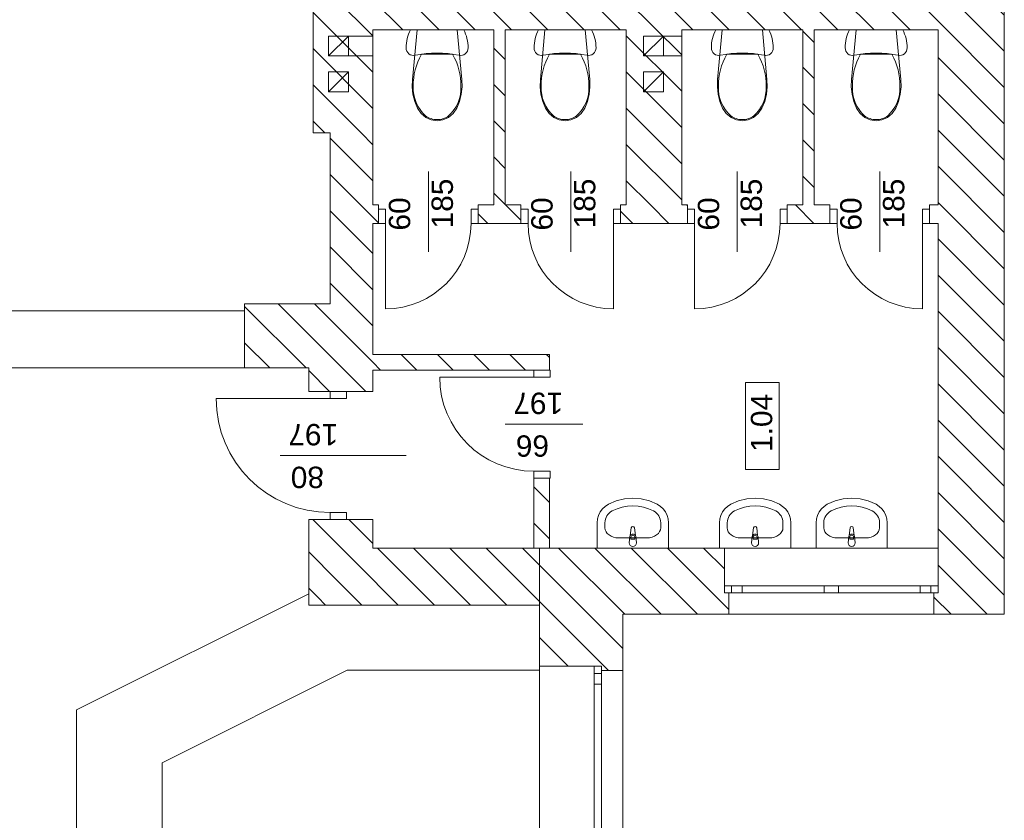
# Model space of a CAD drawing. Header units: millimetres. Extents: x -22245 to 37205, y -49470 to 0.
# Tile 12 of 16: x 28940 to 35855, y -32366 to -26745. Entities that reach past the tile are written whole.
import ezdxf

# ---------------------------------------------------------------- set-up
doc = ezdxf.new("R2010")
doc.units = ezdxf.units.MM
for name, color, linetype, lineweight in [('poziom_2 (1)_6_0_Nr_pióra__1_Nr_pióra__7', 7, 'Continuous', 9), ('poziom_2 (1)_6_0_Nr_pióra__81_Nr_pióra__6', 7, 'Continuous', 9), ('poziom_2 (1)_6_2D - Ogólne_Nr_pióra__1_Nr_pióra__7', 7, 'Continuous', 9), ('poziom_2 (1)_6_2D - Ogólne_Nr_pióra__7_Nr_pióra__7', 7, 'Continuous', 9), ('poziom_2 (1)_6_Drzwi ArchiCAD_Nr_pióra__27_Nr_pióra__7', 7, 'Continuous', 9), ('poziom_2 (1)_6_Drzwi ArchiCAD_Nr_pióra__81_Nr_pióra__6', 7, 'Continuous', 9), ('poziom_2 (1)_6_Konstrukcja - Belki_Nr_pióra__1_Nr_pióra__7', 7, 'Continuous', 9), ('poziom_2 (1)_6_Konstrukcja - Schody_Nr_pióra__81_Nr_pióra__6', 7, 'Continuous', 9), ('poziom_2 (1)_6_Konstrukcja - Ściany zew_Nr_pióra__107_Nr_pióra__12', 7, 'Continuous', 9), ('poziom_2 (1)_6_Konstrukcja - Ściany zew_Nr_pióra__27_Nr_pióra__7', 7, 'Continuous', 9), ('poziom_2 (1)_6_Metryczki pomieszczeń ArchiCADa_Nr_pióra__6_Nr_pióra__5', 7, 'Continuous', 9), ('poziom_2 (1)_6_Okna ArchiCADa_Nr_pióra__101_Nr_pióra__252', 7, 'Continuous', 9), ('poziom_2 (1)_6_Okna ArchiCADa_Nr_pióra__27_Nr_pióra__7', 7, 'Continuous', 9), ('poziom_2 (1)_6_Okna ArchiCADa_Nr_pióra__81_Nr_pióra__6', 7, 'Continuous', 9), ('poziom_2 (1)_6_Znaczniki drzwi ArchiCADa_Nr_pióra__1_Nr_pióra__7', 7, 'Continuous', 9), ('poziom_2 (1)_6_Znaczniki drzwi ArchiCADa_Nr_pióra__7_Nr_pióra__7', 7, 'Continuous', 9)]:
    doc.layers.add(name, color=color, linetype=linetype, lineweight=lineweight)
doc.styles.add('GENERATED_STYLE_1', font='arial.ttf')
pattern_1 = [(135, (37205, -40790), (127.2792, 127.2792), [])]

msp = doc.modelspace()

# ---------------------------------------------------------------- hatches: boundary and pattern name
at = {"layer": 'poziom_2 (1)_6_Konstrukcja - Ściany zew_Nr_pióra__107_Nr_pióra__12'}
h = msp.add_hatch(dxfattribs=at)
h.set_pattern_fill('BLOCZKI_CERAMICZNE_0006', color=256, angle=270, style=0, pattern_type=2)
h.set_pattern_definition(pattern_1)
h.paths.add_polyline_path([(35855, -30920), (35855, -22370), (35390, -22835), (35390, -30455)])
h = msp.add_hatch(dxfattribs=at)
h.set_pattern_fill('BLOCZKI_CERAMICZNE_0006', color=256, angle=270, style=0, pattern_type=2)
h.set_pattern_definition(pattern_1)
h.paths.add_polyline_path([(33590, -28045), (33590, -25195), (33200, -25195), (33200, -28045)])
h = msp.add_hatch(dxfattribs=at)
h.set_pattern_fill('BLOCZKI_CERAMICZNE_0006', color=256, angle=270, style=0, pattern_type=2)
h.set_pattern_definition(pattern_1)
h.paths.add_polyline_path([(31420, -27540), (31420, -26110), (31000, -26110), (31000, -27540)])
h = msp.add_hatch(dxfattribs=at)
h.set_pattern_fill('BLOCZKI_CERAMICZNE_0006', color=256, angle=270, style=0, pattern_type=2)
h.set_pattern_definition(pattern_1)
h.paths.add_polyline_path([(31420, -26365), (31420, -26815), (33200, -26815), (33200, -26365)])
h = msp.add_hatch(dxfattribs=at)
h.set_pattern_fill('BLOCZKI_CERAMICZNE_0006', color=256, angle=270, style=0, pattern_type=2)
h.set_pattern_definition(pattern_1)
h.paths.add_polyline_path([(33590, -26365), (33590, -26815), (35390, -26815), (35390, -26365)])
h = msp.add_hatch(dxfattribs=at)
h.set_pattern_fill('BLOCZKI_CERAMICZNE_0006', color=256, angle=270, style=0, pattern_type=2)
h.set_pattern_definition(pattern_1)
h.paths.add_polyline_path([(32350, -28045), (32350, -26815), (32270, -26815), (32270, -28045)])
h = msp.add_hatch(dxfattribs=at)
h.set_pattern_fill('BLOCZKI_CERAMICZNE_0006', color=256, angle=270, style=0, pattern_type=2)
h.set_pattern_definition(pattern_1)
h.paths.add_polyline_path([(34520, -28045), (34520, -26815), (34440, -26815), (34440, -28045)])
h = msp.add_hatch(dxfattribs=at)
h.set_pattern_fill('BLOCZKI_CERAMICZNE_0006', color=256, angle=270, style=0, pattern_type=2)
h.set_pattern_definition(pattern_1)
h.paths.add_polyline_path([(31420, -28740), (31420, -27540), (31120, -27540), (31120, -28740)])
h = msp.add_hatch(dxfattribs=at)
h.set_pattern_fill('BLOCZKI_CERAMICZNE_0006', color=256, angle=270, style=0, pattern_type=2)
h.set_pattern_definition(pattern_1)
h.paths.add_polyline_path([(31420, -28175), (31460, -28175), (31460, -28045), (31420, -28045)])
h = msp.add_hatch(dxfattribs=at)
h.set_pattern_fill('BLOCZKI_CERAMICZNE_0006', color=256, angle=270, style=0, pattern_type=2)
h.set_pattern_definition(pattern_1)
h.paths.add_polyline_path([(32160, -28045), (32160, -28175), (32460, -28175), (32460, -28045)])
h = msp.add_hatch(dxfattribs=at)
h.set_pattern_fill('BLOCZKI_CERAMICZNE_0006', color=256, angle=270, style=0, pattern_type=2)
h.set_pattern_definition(pattern_1)
h.paths.add_polyline_path([(33160, -28045), (33160, -28175), (33630, -28175), (33630, -28045)])
h = msp.add_hatch(dxfattribs=at)
h.set_pattern_fill('BLOCZKI_CERAMICZNE_0006', color=256, angle=270, style=0, pattern_type=2)
h.set_pattern_definition(pattern_1)
h.paths.add_polyline_path([(34330, -28045), (34330, -28175), (34630, -28175), (34630, -28045)])
h = msp.add_hatch(dxfattribs=at)
h.set_pattern_fill('BLOCZKI_CERAMICZNE_0006', color=256, angle=270, style=0, pattern_type=2)
h.set_pattern_definition(pattern_1)
h.paths.add_polyline_path([(30520, -29190), (30970, -29190), (30970, -28740), (30520, -28740)])
h = msp.add_hatch(dxfattribs=at)
h.set_pattern_fill('BLOCZKI_CERAMICZNE_0006', color=256, angle=270, style=0, pattern_type=2)
h.set_pattern_definition(pattern_1)
h.paths.add_polyline_path([(30970, -29355), (31420, -29355), (31420, -28740), (30970, -28740)])
h = msp.add_hatch(dxfattribs=at)
h.set_pattern_fill('BLOCZKI_CERAMICZNE_0006', color=256, angle=270, style=0, pattern_type=2)
h.set_pattern_definition(pattern_1)
h.paths.add_polyline_path([(31420, -29205), (32550, -29205), (32660, -29095), (31420, -29095)])
h = msp.add_hatch(dxfattribs=at)
h.set_pattern_fill('BLOCZKI_CERAMICZNE_0006', color=256, angle=270, style=0, pattern_type=2)
h.set_pattern_definition(pattern_1)
h.paths.add_polyline_path([(32660, -29095), (32550, -29205), (32660, -29205)])
h = msp.add_hatch(dxfattribs=at)
h.set_pattern_fill('BLOCZKI_CERAMICZNE_0006', color=256, angle=270, style=0, pattern_type=2)
h.set_pattern_definition(pattern_1)
h.paths.add_polyline_path([(32550, -30455), (32660, -30455), (32660, -29965), (32550, -29965)])
h = msp.add_hatch(dxfattribs=at)
h.set_pattern_fill('BLOCZKI_CERAMICZNE_0006', color=256, angle=270, style=0, pattern_type=2)
h.set_pattern_definition(pattern_1)
h.paths.add_polyline_path([(30970, -30255), (30970, -30855), (31420, -30455), (31420, -30255)])
h = msp.add_hatch(dxfattribs=at)
h.set_pattern_fill('BLOCZKI_CERAMICZNE_0006', color=256, angle=270, style=0, pattern_type=2)
h.set_pattern_definition(pattern_1)
h.paths.add_polyline_path([(32590, -30455), (31420, -30455), (30970, -30855), (32590, -30855)])
h = msp.add_hatch(dxfattribs=at)
h.set_pattern_fill('BLOCZKI_CERAMICZNE_0006', color=256, angle=270, style=0, pattern_type=2)
h.set_pattern_definition(pattern_1)
h.paths.add_polyline_path([(33920, -30920), (33920, -30770), (33890, -30770), (33890, -30455), (32590, -30455), (33175, -30920)])
h = msp.add_hatch(dxfattribs=at)
h.set_pattern_fill('BLOCZKI_CERAMICZNE_0006', color=256, angle=270, style=0, pattern_type=2)
h.set_pattern_definition(pattern_1)
h.paths.add_polyline_path([(33175, -31315), (33175, -30920), (32590, -30455), (32590, -31285), (33025, -31285), (33025, -31315)])
h = msp.add_hatch(dxfattribs=at)
h.set_pattern_fill('BLOCZKI_CERAMICZNE_0006', color=256, angle=270, style=0, pattern_type=2)
h.set_pattern_definition(pattern_1)
h.paths.add_polyline_path([(35360, -30920), (35855, -30920), (35390, -30455), (35390, -30770), (35360, -30770)])

# ---------------------------------------------------------------- linework, layer by layer
at = {"layer": 'poziom_2 (1)_6_0_Nr_pióra__1_Nr_pióra__7', "flags": 128}
for points in [[(30970, -30775), (29340, -31591.4), (29340, -33890)], [(31238.7, -31311.5), (29940, -31961.9), (29940, -33890)], [(31238.7, -31311.5), (32590, -31311.5)]]:
    msp.add_lwpolyline(points, dxfattribs=at)
at = {"layer": 'poziom_2 (1)_6_0_Nr_pióra__81_Nr_pióra__6'}
for p, q in [((31677.6, -26830.1), (31671.4, -26845.5)), ((31684.7, -26815), (31677.6, -26830.1)), ((32058.2, -26815), (31684.7, -26815)), ((31730.5, -26815), (31698.1, -27165.4)), ((32012.4, -26815), (31730.5, -26815)), ((32044.8, -27165.4), (32012.4, -26815)), ((32065.3, -26830.1), (32058.2, -26815)), ((32071.5, -26845.5), (32065.3, -26830.1)), ((32576.1, -26830.1), (32569.9, -26845.5)), ((32583.2, -26815), (32576.1, -26830.1)), ((32956.8, -26815), (32583.2, -26815)), ((32629, -26815), (32596.7, -27165.4)), ((32911, -26815), (32629, -26815)), ((32943.3, -27165.4), (32911, -26815)), ((32963.9, -26830.1), (32956.8, -26815)), ((32970.1, -26845.5), (32963.9, -26830.1)), ((33821.1, -26830.1), (33814.9, -26845.5)), ((33828.2, -26815), (33821.1, -26830.1)), ((34201.8, -26815), (33828.2, -26815)), ((33874, -26815), (33841.7, -27165.4)), ((34156, -26815), (33874, -26815)), ((34188.3, -27165.4), (34156, -26815)), ((34208.9, -26830.1), (34201.8, -26815)), ((34215.1, -26845.5), (34208.9, -26830.1)), ((34761.1, -26830.1), (34754.9, -26845.5)), ((34768.2, -26815), (34761.1, -26830.1)), ((35141.8, -26815), (34768.2, -26815)), ((34814, -26815), (34781.7, -27165.4)), ((35096, -26815), (34814, -26815)), ((35128.3, -27165.4), (35096, -26815)), ((35148.9, -26830.1), (35141.8, -26815)), ((35155.1, -26845.5), (35148.9, -26830.1)), ((31658.3, -26893.7), (31655.9, -26910.2)), ((31661.7, -26877.4), (31658.3, -26893.7)), ((31666.1, -26861.3), (31661.7, -26877.4)), ((31671.4, -26845.5), (31666.1, -26861.3)), ((32076.8, -26861.3), (32071.5, -26845.5)), ((32081.2, -26877.4), (32076.8, -26861.3)), ((32084.6, -26893.7), (32081.2, -26877.4)), ((32087, -26910.2), (32084.6, -26893.7)), ((32556.9, -26893.7), (32554.5, -26910.2)), ((32560.3, -26877.4), (32556.9, -26893.7)), ((32564.6, -26861.3), (32560.3, -26877.4)), ((32569.9, -26845.5), (32564.6, -26861.3)), ((32975.4, -26861.3), (32970.1, -26845.5)), ((32979.7, -26877.4), (32975.4, -26861.3)), ((32983.1, -26893.7), (32979.7, -26877.4)), ((32985.5, -26910.2), (32983.1, -26893.7)), ((33801.9, -26893.7), (33799.5, -26910.2)), ((33805.3, -26877.4), (33801.9, -26893.7)), ((33809.6, -26861.3), (33805.3, -26877.4)), ((33814.9, -26845.5), (33809.6, -26861.3)), ((34220.4, -26861.3), (34215.1, -26845.5)), ((34224.7, -26877.4), (34220.4, -26861.3)), ((34228.1, -26893.7), (34224.7, -26877.4)), ((34230.5, -26910.2), (34228.1, -26893.7)), ((34741.9, -26893.7), (34739.5, -26910.2)), ((34745.3, -26877.4), (34741.9, -26893.7)), ((34749.6, -26861.3), (34745.3, -26877.4)), ((34754.9, -26845.5), (34749.6, -26861.3)), ((35160.4, -26861.3), (35155.1, -26845.5)), ((35164.7, -26877.4), (35160.4, -26861.3)), ((35168.1, -26893.7), (35164.7, -26877.4)), ((35170.5, -26910.2), (35168.1, -26893.7)), ((31654.4, -26926.8), (31653.9, -26943.5)), ((31653.9, -26943.5), (31655.2, -26955)), ((31655.9, -26910.2), (31654.4, -26926.8)), ((31655.2, -26955), (31659, -26966)), ((31659, -26966), (31665.1, -26975.9)), ((32077.8, -26975.9), (32083.9, -26966)), ((32083.9, -26966), (32087.7, -26955)), ((32088.5, -26926.8), (32087, -26910.2)), ((32087.7, -26955), (32088.9, -26943.5)), ((32088.9, -26943.5), (32088.5, -26926.8)), ((32553, -26926.8), (32552.5, -26943.5)), ((32552.5, -26943.5), (32553.8, -26955)), ((32554.5, -26910.2), (32553, -26926.8)), ((32553.8, -26955), (32557.6, -26966)), ((32557.6, -26966), (32563.7, -26975.9)), ((32976.3, -26975.9), (32982.4, -26966)), ((32982.4, -26966), (32986.2, -26955)), ((32987, -26926.8), (32985.5, -26910.2)), ((32986.2, -26955), (32987.5, -26943.5)), ((32987.5, -26943.5), (32987, -26926.8)), ((33798, -26926.8), (33797.5, -26943.5)), ((33797.5, -26943.5), (33798.8, -26955)), ((33799.5, -26910.2), (33798, -26926.8)), ((33798.8, -26955), (33802.6, -26966)), ((33802.6, -26966), (33808.7, -26975.9)), ((34221.3, -26975.9), (34227.4, -26966)), ((34227.4, -26966), (34231.2, -26955)), ((34232, -26926.8), (34230.5, -26910.2)), ((34231.2, -26955), (34232.5, -26943.5)), ((34232.5, -26943.5), (34232, -26926.8)), ((34738, -26926.8), (34737.5, -26943.5)), ((34737.5, -26943.5), (34738.8, -26955)), ((34739.5, -26910.2), (34738, -26926.8)), ((34738.8, -26955), (34742.6, -26966)), ((34742.6, -26966), (34748.7, -26975.9)), ((35161.3, -26975.9), (35167.4, -26966)), ((35167.4, -26966), (35171.2, -26955)), ((35172, -26926.8), (35170.5, -26910.2)), ((35171.2, -26955), (35172.5, -26943.5)), ((35172.5, -26943.5), (35172, -26926.8)), ((31665.1, -26975.9), (31673.2, -26984.1)), ((31673.2, -26984.1), (31683, -26990.5)), ((31683, -26990.5), (31693.9, -26994.5)), ((31693.9, -26994.5), (31705.4, -26996)), ((31705.4, -26996), (31716.9, -26995)), ((31716.9, -26995), (31755.2, -26988.2)), ((31755.2, -26988.2), (31793.8, -26983.3)), ((31871.4, -26988), (31762.5, -26988)), ((31793.8, -26983.3), (31832.6, -26980.4)), ((31832.6, -26980.4), (31871.4, -26979.4)), ((31871.4, -26979.4), (31910.3, -26980.4)), ((31980.4, -26988), (31871.4, -26988)), ((31910.3, -26980.4), (31949.1, -26983.3)), ((31949.1, -26983.3), (31987.7, -26988.2)), ((31980.4, -26988), (31980.4, -26988)), ((31987.7, -26988.2), (32025.9, -26995)), ((32025.9, -26995), (32037.5, -26996)), ((32037.5, -26996), (32049, -26994.5)), ((32049, -26994.5), (32059.9, -26990.5)), ((32059.9, -26990.5), (32069.7, -26984.1)), ((32069.7, -26984.1), (32077.8, -26975.9)), ((32563.7, -26975.9), (32571.8, -26984.1)), ((32571.8, -26984.1), (32581.5, -26990.5)), ((32581.5, -26990.5), (32592.4, -26994.5)), ((32592.4, -26994.5), (32603.9, -26996)), ((32603.9, -26996), (32615.5, -26995)), ((32615.5, -26995), (32653.8, -26988.2)), ((32653.8, -26988.2), (32692.4, -26983.3)), ((32770, -26988), (32661.1, -26988)), ((32692.4, -26983.3), (32731.1, -26980.4)), ((32731.1, -26980.4), (32770, -26979.4)), ((32770, -26979.4), (32808.9, -26980.4)), ((32878.9, -26988), (32770, -26988)), ((32808.9, -26980.4), (32847.6, -26983.3)), ((32847.6, -26983.3), (32886.2, -26988.2)), ((32878.9, -26988), (32878.9, -26988)), ((32886.2, -26988.2), (32924.5, -26995)), ((32924.5, -26995), (32936.1, -26996)), ((32936.1, -26996), (32947.6, -26994.5)), ((32947.6, -26994.5), (32958.5, -26990.5)), ((32958.5, -26990.5), (32968.2, -26984.1)), ((32968.2, -26984.1), (32976.3, -26975.9)), ((33808.7, -26975.9), (33816.8, -26984.1)), ((33816.8, -26984.1), (33826.5, -26990.5)), ((33826.5, -26990.5), (33837.4, -26994.5)), ((33837.4, -26994.5), (33848.9, -26996)), ((33848.9, -26996), (33860.5, -26995)), ((33860.5, -26995), (33898.8, -26988.2)), ((33898.8, -26988.2), (33937.4, -26983.3)), ((34015, -26988), (33906.1, -26988)), ((33937.4, -26983.3), (33976.1, -26980.4)), ((33976.1, -26980.4), (34015, -26979.4)), ((34015, -26979.4), (34053.9, -26980.4)), ((34123.9, -26988), (34015, -26988)), ((34053.9, -26980.4), (34092.6, -26983.3)), ((34092.6, -26983.3), (34131.2, -26988.2)), ((34123.9, -26988), (34123.9, -26988)), ((34131.2, -26988.2), (34169.5, -26995)), ((34169.5, -26995), (34181.1, -26996)), ((34181.1, -26996), (34192.6, -26994.5)), ((34192.6, -26994.5), (34203.5, -26990.5)), ((34203.5, -26990.5), (34213.2, -26984.1)), ((34213.2, -26984.1), (34221.3, -26975.9)), ((34748.7, -26975.9), (34756.8, -26984.1)), ((34756.8, -26984.1), (34766.5, -26990.5)), ((34766.5, -26990.5), (34777.4, -26994.5)), ((34777.4, -26994.5), (34788.9, -26996)), ((34788.9, -26996), (34800.5, -26995)), ((34800.5, -26995), (34838.8, -26988.2)), ((34838.8, -26988.2), (34877.4, -26983.3)), ((34955, -26988), (34846.1, -26988)), ((34877.4, -26983.3), (34916.1, -26980.4)), ((34916.1, -26980.4), (34955, -26979.4)), ((34955, -26979.4), (34993.9, -26980.4)), ((35063.9, -26988), (34955, -26988)), ((34993.9, -26980.4), (35032.6, -26983.3)), ((35032.6, -26983.3), (35071.2, -26988.2)), ((35063.9, -26988), (35063.9, -26988)), ((35071.2, -26988.2), (35109.5, -26995)), ((35109.5, -26995), (35121.1, -26996)), ((35121.1, -26996), (35132.6, -26994.5)), ((35132.6, -26994.5), (35143.5, -26990.5)), ((35143.5, -26990.5), (35153.2, -26984.1)), ((35153.2, -26984.1), (35161.3, -26975.9)), ((31698.1, -27165.4), (31696.5, -27217.1)), ((32046.4, -27217.1), (32044.8, -27165.4)), ((32596.7, -27165.4), (32595.1, -27217.1)), ((32944.9, -27217.1), (32943.3, -27165.4)), ((33841.7, -27165.4), (33840.1, -27217.1)), ((34189.9, -27217.1), (34188.3, -27165.4)), ((34781.7, -27165.4), (34780.1, -27217.1)), ((35129.9, -27217.1), (35128.3, -27165.4)), ((31696.5, -27217.1), (31702, -27268.4)), ((31704.4, -27213), (31704.4, -27212.9)), ((32038.5, -27213), (32038.5, -27212.9)), ((32040.9, -27268.4), (32046.4, -27217.1)), ((32595.1, -27217.1), (32600.6, -27268.4)), ((32603, -27213), (32603, -27212.9)), ((32937, -27213), (32937, -27212.9)), ((32939.4, -27268.4), (32944.9, -27217.1)), ((33840.1, -27217.1), (33845.6, -27268.4)), ((33848, -27213), (33848, -27212.9)), ((34182, -27213), (34182, -27212.9)), ((34184.4, -27268.4), (34189.9, -27217.1)), ((34780.1, -27217.1), (34785.6, -27268.4)), ((34788, -27213), (34788, -27212.9)), ((35122, -27213), (35122, -27212.9)), ((35124.4, -27268.4), (35129.9, -27217.1)), ((31702, -27268.4), (31714.4, -27318.2)), ((32028.5, -27318.2), (32040.9, -27268.4)), ((32600.6, -27268.4), (32613, -27318.2)), ((32927, -27318.2), (32939.4, -27268.4)), ((33845.6, -27268.4), (33858, -27318.2)), ((34172, -27318.2), (34184.4, -27268.4)), ((34785.6, -27268.4), (34798, -27318.2)), ((35112, -27318.2), (35124.4, -27268.4)), ((31714.4, -27318.2), (31733.4, -27365.1)), ((31733.4, -27365.1), (31759, -27402.3)), ((31983.8, -27402.3), (32009.4, -27365.1)), ((32009.4, -27365.1), (32028.5, -27318.2)), ((32613, -27318.2), (32632, -27365.1)), ((32632, -27365.1), (32657.6, -27402.3)), ((32882.4, -27402.3), (32908, -27365.1)), ((32908, -27365.1), (32927, -27318.2)), ((33858, -27318.2), (33877, -27365.1)), ((33877, -27365.1), (33902.6, -27402.3)), ((34127.4, -27402.3), (34153, -27365.1)), ((34153, -27365.1), (34172, -27318.2)), ((34798, -27318.2), (34817, -27365.1)), ((34817, -27365.1), (34842.6, -27402.3)), ((35067.4, -27402.3), (35093, -27365.1)), ((35093, -27365.1), (35112, -27318.2)), ((31759, -27402.3), (31792.1, -27430.8)), ((31790.4, -27419.6), (31790.4, -27419.5)), ((31792.1, -27430.8), (31830.4, -27448.8)), ((31830.4, -27448.8), (31871.4, -27455)), ((31871.4, -27446.4), (31871.4, -27446.4)), ((31871.4, -27455), (31912.5, -27448.8)), ((31912.5, -27448.8), (31950.8, -27430.8)), ((31950.8, -27430.8), (31983.8, -27402.3)), ((31952.5, -27419.6), (31952.5, -27419.6)), ((32657.6, -27402.3), (32690.6, -27430.8)), ((32688.9, -27419.6), (32688.9, -27419.5)), ((32690.6, -27430.8), (32729, -27448.8)), ((32729, -27448.8), (32770, -27455)), ((32770, -27446.4), (32770, -27446.4)), ((32770, -27455), (32811, -27448.8)), ((32811, -27448.8), (32849.4, -27430.8)), ((32849.4, -27430.8), (32882.4, -27402.3)), ((32851.1, -27419.6), (32851.1, -27419.6)), ((33902.6, -27402.3), (33935.6, -27430.8)), ((33933.9, -27419.6), (33933.9, -27419.5)), ((33935.6, -27430.8), (33974, -27448.8)), ((33974, -27448.8), (34015, -27455)), ((34015, -27446.4), (34015, -27446.4)), ((34015, -27455), (34056, -27448.8)), ((34056, -27448.8), (34094.4, -27430.8)), ((34094.4, -27430.8), (34127.4, -27402.3)), ((34096.1, -27419.6), (34096.1, -27419.6)), ((34842.6, -27402.3), (34875.6, -27430.8)), ((34873.9, -27419.6), (34873.9, -27419.5)), ((34875.6, -27430.8), (34914, -27448.8)), ((34914, -27448.8), (34955, -27455)), ((34955, -27446.4), (34955, -27446.4)), ((34955, -27455), (34996, -27448.8)), ((34996, -27448.8), (35034.4, -27430.8)), ((35034.4, -27430.8), (35067.4, -27402.3)), ((35036.1, -27419.6), (35036.1, -27419.6)), ((33075.1, -30147.3), (33052.6, -30161.9)), ((33129.4, -30124), (33075.1, -30147.3)), ((33186.9, -30109.8), (33129.4, -30124)), ((33246.1, -30105), (33186.9, -30109.8)), ((33305.2, -30109.8), (33246.1, -30105)), ((33362.7, -30124), (33305.2, -30109.8)), ((33417.1, -30147.3), (33362.7, -30124)), ((33439.5, -30161.9), (33417.1, -30147.3)), ((33933.9, -30147.3), (33911.4, -30161.9)), ((33988.2, -30124), (33933.9, -30147.3)), ((34045.7, -30109.8), (33988.2, -30124)), ((34104.8, -30105), (34045.7, -30109.8)), ((34164, -30109.8), (34104.8, -30105)), ((34221.5, -30124), (34164, -30109.8)), ((34275.8, -30147.3), (34221.5, -30124)), ((34298.3, -30161.9), (34275.8, -30147.3)), ((34612, -30147.3), (34589.5, -30161.9)), ((34666.3, -30124), (34612, -30147.3)), ((34723.9, -30109.8), (34666.3, -30124)), ((34783, -30105), (34723.9, -30109.8)), ((34842.1, -30109.8), (34783, -30105)), ((34899.6, -30124), (34842.1, -30109.8)), ((34954, -30147.3), (34899.6, -30124)), ((34976.5, -30161.9), (34954, -30147.3)), ((33017.3, -30201.5), (33005.6, -30225.2)), ((33033.1, -30180.1), (33017.3, -30201.5)), ((33052.6, -30161.9), (33033.1, -30180.1)), ((33459, -30180.1), (33439.5, -30161.9)), ((33474.8, -30201.5), (33459, -30180.1)), ((33486.5, -30225.2), (33474.8, -30201.5)), ((33876.1, -30201.5), (33864.4, -30225.2)), ((33891.9, -30180.1), (33876.1, -30201.5)), ((33911.4, -30161.9), (33891.9, -30180.1)), ((34317.8, -30180.1), (34298.3, -30161.9)), ((34333.6, -30201.5), (34317.8, -30180.1)), ((34345.3, -30225.2), (34333.6, -30201.5)), ((34554.2, -30201.5), (34542.6, -30225.2)), ((34570.1, -30180.1), (34554.2, -30201.5)), ((34589.5, -30161.9), (34570.1, -30180.1)), ((34995.9, -30180.1), (34976.5, -30161.9)), ((35011.7, -30201.5), (34995.9, -30180.1)), ((35023.4, -30225.2), (35011.7, -30201.5)), ((32998.5, -30250.6), (32996.1, -30276.8)), ((32996.1, -30276.8), (32996.1, -30455)), ((33005.6, -30225.2), (32998.5, -30250.6)), ((33050.4, -30312.5), (33050.4, -30276.8)), ((33441.7, -30312.5), (33441.7, -30276.8)), ((33493.7, -30250.6), (33486.5, -30225.2)), ((33496.1, -30276.8), (33493.7, -30250.6)), ((33496.1, -30455), (33496.1, -30276.8)), ((33857.3, -30250.6), (33854.8, -30276.8)), ((33854.8, -30276.8), (33854.8, -30455)), ((33864.4, -30225.2), (33857.3, -30250.6)), ((33909.2, -30312.5), (33909.2, -30276.8)), ((34300.5, -30312.5), (34300.5, -30276.8)), ((34352.4, -30250.6), (34345.3, -30225.2)), ((34354.8, -30276.8), (34352.4, -30250.6)), ((34354.8, -30455), (34354.8, -30276.8)), ((34535.4, -30250.6), (34533, -30276.8)), ((34533, -30276.8), (34533, -30455)), ((34542.6, -30225.2), (34535.4, -30250.6)), ((34587.3, -30312.5), (34587.3, -30276.8)), ((34978.6, -30312.5), (34978.6, -30276.8)), ((35030.6, -30250.6), (35023.4, -30225.2)), ((35033, -30276.8), (35030.6, -30250.6)), ((35033, -30455), (35033, -30276.8)), ((33235, -30313.8), (33228.3, -30366.7)), ((33235, -30313.8), (33235, -30313.7)), ((33263.8, -30366.7), (33257.2, -30313.8)), ((34093.7, -30313.8), (34087.1, -30366.7)), ((34093.7, -30313.8), (34093.7, -30313.7)), ((34122.6, -30366.7), (34115.9, -30313.8)), ((34771.9, -30313.8), (34765.3, -30366.7)), ((34771.9, -30313.8), (34771.9, -30313.7)), ((34800.7, -30366.7), (34794.1, -30313.8)), ((33147.1, -30383.2), (33345.1, -30383.2)), ((33225.1, -30376.2), (33221.1, -30418.2)), ((33225.1, -30376.2), (33225.1, -30376.2)), ((33232.5, -30393.3), (33232.5, -30378.4)), ((33259.7, -30393.3), (33232.5, -30393.3)), ((33259.7, -30378.4), (33259.7, -30393.3)), ((33263.8, -30366.7), (33263.8, -30366.7)), ((33271.1, -30418.2), (33267.1, -30376.2)), ((33271.1, -30418.2), (33271.1, -30418.1)), ((34005.8, -30383.2), (34203.9, -30383.2)), ((34083.8, -30376.2), (34079.8, -30418.2)), ((34083.8, -30376.2), (34083.8, -30376.2)), ((34091.2, -30393.3), (34091.2, -30378.4)), ((34118.4, -30393.3), (34091.2, -30393.3)), ((34118.4, -30378.4), (34118.4, -30393.3)), ((34122.6, -30366.7), (34122.6, -30366.7)), ((34129.8, -30418.2), (34125.8, -30376.2)), ((34129.8, -30418.2), (34129.8, -30418.1)), ((34684, -30383.2), (34882, -30383.2)), ((34762, -30376.2), (34758, -30418.2)), ((34762, -30376.2), (34762, -30376.2)), ((34769.4, -30393.3), (34769.4, -30378.4)), ((34796.6, -30393.3), (34769.4, -30393.3)), ((34796.6, -30378.4), (34796.6, -30393.3)), ((34800.7, -30366.7), (34800.7, -30366.7)), ((34808, -30418.2), (34804, -30376.2)), ((34808, -30418.2), (34808, -30418.1)), ((32996.1, -30455), (33496.1, -30455)), ((33854.8, -30455), (34354.8, -30455)), ((34533, -30455), (35033, -30455))]:
    msp.add_line(p, q, dxfattribs=at)
for centre, radius, start, end in [((32129.5, -27202.9), 425.4, 149.65177, 181.35393), ((31613.3, -27202.9), 425.4, 358.64607, 30.34823), ((33028.1, -27202.9), 425.4, 149.65177, 181.35393), ((32511.9, -27202.9), 425.4, 358.64607, 30.34823), ((34273.1, -27202.9), 425.4, 149.65177, 181.35393), ((33756.9, -27202.9), 425.4, 358.64607, 30.34823), ((35213.1, -27202.9), 425.4, 149.65177, 181.35393), ((34696.9, -27202.9), 425.4, 358.64607, 30.34823), ((31960.9, -27227.3), 257, 176.80485, 228.4245), ((31782, -27227.3), 257, 311.5755, 3.19515), ((32859.5, -27227.3), 257, 176.80485, 228.4245), ((32680.5, -27227.3), 257, 311.5755, 3.19515), ((34104.5, -27227.3), 257, 176.80485, 228.4245), ((33925.5, -27227.3), 257, 311.5755, 3.19515), ((35044.5, -27227.3), 257, 176.80485, 228.4245), ((34865.5, -27227.3), 257, 311.5755, 3.19515), ((31872.3, -27307.8), 138.6, 233.7772, 269.66441), ((31870.6, -27307.8), 138.6, 270.33559, 306.22281), ((32770.8, -27307.8), 138.6, 233.7772, 269.66441), ((32769.2, -27307.8), 138.6, 270.33559, 306.22281), ((34015.8, -27307.8), 138.6, 233.7772, 269.66441), ((34014.2, -27307.8), 138.6, 270.33559, 306.22281), ((34955.8, -27307.8), 138.6, 233.7772, 269.66441), ((34954.2, -27307.8), 138.6, 270.33559, 306.22281), ((33246.1, -30315.2), 11.2, 7.13892, 172.86108), ((34104.8, -30315.2), 11.2, 7.13892, 172.86108), ((34783, -30315.2), 11.2, 7.13892, 172.86108), ((33246.1, -30418.2), 25, 180, 0), ((33246.1, -30378.1), 21.1, 147.22897, 174.83039), ((33246.1, -30378.1), 21.1, 32.77103, 147.22897), ((33246.1, -30378.4), 13.6, 0, 180), ((33246.1, -30378.1), 21.1, 5.16961, 32.77103), ((34104.8, -30418.2), 25, 180, 0), ((34104.8, -30378.1), 21.1, 147.22897, 174.83039), ((34104.8, -30378.1), 21.1, 32.77103, 147.22897), ((34104.8, -30378.4), 13.6, 0, 180), ((34104.8, -30378.1), 21.1, 5.16961, 32.77103), ((34783, -30418.2), 25, 180, 0), ((34783, -30378.1), 21.1, 147.22897, 174.83039), ((34783, -30378.1), 21.1, 32.77103, 147.22897), ((34783, -30378.4), 13.6, 0, 180), ((34783, -30378.1), 21.1, 5.16961, 32.77103)]:
    msp.add_arc(centre, radius, start, end, dxfattribs=at)
for centre, major_axis, ratio, start_param, end_param in [((33246.1, -30455), (-304.3, 0), 0.975758, 4.215414, 5.209364), ((34104.8, -30455), (-304.3, 0), 0.975758, 4.215414, 5.209364), ((34783, -30455), (-304.3, 0), 0.975758, 4.215414, 5.209364), ((33147, -30276.8), (-96.6, 0), 0.975758, 5.209364, 6.283185), ((33345.1, -30276.8), (-96.6, 0), 0.975758, 3.141593, 4.215414), ((34005.8, -30276.8), (-96.6, 0), 0.975758, 5.209364, 6.283185), ((34203.9, -30276.8), (-96.6, 0), 0.975758, 3.141593, 4.215414), ((34684, -30276.8), (-96.6, 0), 0.975758, 5.209364, 6.283185), ((34882, -30276.8), (-96.6, 0), 0.975758, 3.141593, 4.215414), ((33147.2, -30312.5), (-96.7, 0), 0.731403, 0, 1.570796), ((33345, -30312.5), (-96.7, 0), 0.731403, 1.570796, 3.141593), ((34005.9, -30312.5), (-96.7, 0), 0.731403, 0, 1.570796), ((34203.8, -30312.5), (-96.7, 0), 0.731403, 1.570796, 3.141593), ((34684.1, -30312.5), (-96.7, 0), 0.731403, 0, 1.570796), ((34881.9, -30312.5), (-96.7, 0), 0.731403, 1.570796, 3.141593)]:
    msp.add_ellipse(centre, major_axis=major_axis, ratio=ratio, start_param=start_param, end_param=end_param, dxfattribs=at)
at = {"layer": 'poziom_2 (1)_6_2D - Ogólne_Nr_pióra__1_Nr_pióra__7'}
for p, q in [((31249.3, -26859.4), (31420, -26859.4)), ((33438.7, -26859.4), (33590, -26859.4)), ((31249.3, -26999.4), (31420, -26999.4)), ((33438.7, -26999.4), (33590, -26999.4))]:
    msp.add_line(p, q, dxfattribs=at)
at = {"layer": 'poziom_2 (1)_6_2D - Ogólne_Nr_pióra__1_Nr_pióra__7', "flags": 128}
for points in [[(31249.3, -26859.4), (31249.3, -26999.4), (31109.3, -26999.4), (31109.3, -26859.4)], [(33460.5, -26859.4), (33460.5, -26999.4), (33320.5, -26999.4), (33320.5, -26859.4)], [(31249.3, -27111.9), (31249.3, -27251.9), (31109.3, -27251.9), (31109.3, -27111.9)], [(33460.5, -27111.9), (33460.5, -27251.9), (33320.5, -27251.9), (33320.5, -27111.9)]]:
    msp.add_lwpolyline(points, close=True, dxfattribs=at)
at = {"layer": 'poziom_2 (1)_6_2D - Ogólne_Nr_pióra__7_Nr_pióra__7'}
for p, q in [((31249.3, -26859.4), (31109.3, -26999.4)), ((33460.5, -26859.4), (33320.5, -26999.4)), ((31249.3, -27111.9), (31109.3, -27251.9)), ((33460.5, -27111.9), (33320.5, -27251.9))]:
    msp.add_line(p, q, dxfattribs=at)
at = {"layer": 'poziom_2 (1)_6_Drzwi ArchiCAD_Nr_pióra__27_Nr_pióra__7'}
for p, q in [((31460, -28175), (31460, -28075)), ((32160, -28175), (32160, -28075)), ((32460, -28175), (32460, -28075)), ((33160, -28175), (33160, -28075)), ((33630, -28175), (33630, -28075)), ((34330, -28175), (34330, -28075)), ((34630, -28175), (34630, -28075)), ((35330, -28175), (35330, -28075)), ((32550, -29205), (32660, -29205)), ((31120, -29355), (31235, -29355)), ((32550, -29965), (32660, -29965)), ((31120, -30255), (31235, -30255))]:
    msp.add_line(p, q, dxfattribs=at)
at = {"layer": 'poziom_2 (1)_6_Drzwi ArchiCAD_Nr_pióra__81_Nr_pióra__6'}
for p, q in [((31510, -28075), (31460, -28075)), ((31460, -28075), (31460, -28175)), ((31510, -28175), (31510, -28075)), ((32160, -28075), (32110, -28075)), ((32110, -28075), (32110, -28175)), ((32160, -28175), (32160, -28075)), ((32460, -28075), (32510, -28075)), ((32460, -28175), (32460, -28075)), ((32510, -28075), (32510, -28175)), ((33110, -28175), (33110, -28075)), ((33110, -28075), (33160, -28075)), ((33160, -28075), (33160, -28175)), ((33680, -28075), (33630, -28075)), ((33630, -28075), (33630, -28175)), ((33680, -28175), (33680, -28075)), ((34330, -28075), (34280, -28075)), ((34280, -28075), (34280, -28175)), ((34330, -28175), (34330, -28075)), ((34630, -28075), (34680, -28075)), ((34630, -28175), (34630, -28075)), ((34680, -28075), (34680, -28175)), ((35280, -28175), (35280, -28075)), ((35280, -28075), (35330, -28075)), ((35330, -28075), (35330, -28175)), ((31460, -28175), (31510, -28175)), ((31510, -28175), (31510, -28775)), ((32110, -28175), (32160, -28175)), ((32510, -28175), (32460, -28175)), ((33160, -28175), (33110, -28175)), ((33110, -28175), (33110, -28775)), ((33630, -28175), (33680, -28175)), ((33680, -28175), (33680, -28775)), ((34280, -28175), (34330, -28175)), ((34680, -28175), (34630, -28175)), ((35330, -28175), (35280, -28175)), ((35280, -28175), (35280, -28775)), ((32550, -29205), (32550, -29255)), ((32665, -29205), (32550, -29205)), ((32665, -29255), (32665, -29205)), ((32550, -29255), (31890, -29255)), ((32550, -29255), (32665, -29255)), ((31120, -29355), (31120, -29405)), ((31235, -29355), (31120, -29355)), ((31235, -29405), (31235, -29355)), ((31120, -29405), (30320, -29405)), ((31120, -29405), (31235, -29405)), ((32665, -29915), (32550, -29915)), ((32550, -29915), (32550, -29965)), ((32665, -29965), (32665, -29915)), ((32550, -29965), (32665, -29965)), ((31235, -30205), (31120, -30205)), ((31120, -30205), (31120, -30255)), ((31235, -30255), (31235, -30205)), ((31120, -30255), (31235, -30255))]:
    msp.add_line(p, q, dxfattribs=at)
for centre, radius, start, end in [((31510, -28175), 600, 270, 0), ((33110, -28175), 600, 180, 270), ((33680, -28175), 600, 270, 0), ((35280, -28175), 600, 180, 270), ((32550, -29255), 660, 180, 270), ((31120, -29405), 800, 180, 270)]:
    msp.add_arc(centre, radius, start, end, dxfattribs=at)
at = {"layer": 'poziom_2 (1)_6_Konstrukcja - Belki_Nr_pióra__1_Nr_pióra__7'}
for p, q in [((23320, -28790), (30520, -28790)), ((30520, -29190), (30520, -28790)), ((23320, -29190), (30520, -29190))]:
    msp.add_line(p, q, dxfattribs=at)
at = {"layer": 'poziom_2 (1)_6_Konstrukcja - Schody_Nr_pióra__81_Nr_pióra__6'}
msp.add_line((35595, -30920), (34235, -30920), dxfattribs=at)
at = {"layer": 'poziom_2 (1)_6_Konstrukcja - Ściany zew_Nr_pióra__27_Nr_pióra__7'}
for p, q in [((31460, -28075), (31460, -28045)), ((32160, -28075), (32160, -28045)), ((32460, -28075), (32460, -28045)), ((33160, -28075), (33160, -28045)), ((33630, -28075), (33630, -28045)), ((34330, -28075), (34330, -28045)), ((34630, -28075), (34630, -28045)), ((35330, -28075), (35330, -28045)), ((31460, -28175), (31460, -28075)), ((32160, -28175), (32160, -28075)), ((32460, -28175), (32460, -28075)), ((33160, -28175), (33160, -28075)), ((33630, -28175), (33630, -28075)), ((34330, -28175), (34330, -28075)), ((34630, -28175), (34630, -28075)), ((35330, -28175), (35330, -28075)), ((32550, -29205), (32660, -29205)), ((30970, -29355), (31120, -29355)), ((31120, -29355), (31235, -29355)), ((31235, -29355), (31420, -29355)), ((32550, -29965), (32660, -29965)), ((30970, -30255), (31120, -30255)), ((31120, -30255), (31235, -30255)), ((31235, -30255), (31420, -30255)), ((33890, -30720), (33890, -30455)), ((35390, -30720), (35390, -30455)), ((33890, -30770), (33890, -30720)), ((33920, -30770), (33890, -30770)), ((33920, -30920), (33920, -30770)), ((35360, -30920), (35360, -30770)), ((35360, -30770), (35390, -30770)), ((35390, -30770), (35390, -30720)), ((32975, -31285), (32590, -31285)), ((33025, -31285), (32975, -31285)), ((33025, -31315), (33025, -31285)), ((33175, -31315), (33025, -31315))]:
    msp.add_line(p, q, dxfattribs=at)
at = {"layer": 'poziom_2 (1)_6_Konstrukcja - Ściany zew_Nr_pióra__27_Nr_pióra__7', "flags": 128}
for points in [[(35855, -30920), (35855, -22370)], [(31000, -26110), (31000, -27540)], [(31420, -26815), (32270, -26815)], [(31420, -27540), (31420, -26815)], [(32270, -26815), (32270, -28045)], [(32350, -26815), (33200, -26815)], [(32350, -28045), (32350, -26815)], [(33200, -26815), (33200, -28045)], [(33590, -26815), (34440, -26815)], [(33590, -28045), (33590, -26815)], [(34440, -26815), (34440, -28045)], [(34520, -26815), (35390, -26815)], [(34520, -28045), (34520, -26815)], [(35390, -26815), (35390, -28045)], [(31000, -27540), (31120, -27540)], [(31120, -27540), (31120, -28740)], [(31420, -28045), (31420, -27540)], [(31460, -28045), (31420, -28045)], [(32270, -28045), (32160, -28045)], [(32460, -28045), (32350, -28045)], [(33200, -28045), (33160, -28045)], [(33630, -28045), (33590, -28045)], [(34440, -28045), (34330, -28045)], [(34630, -28045), (34520, -28045)], [(35390, -28045), (35330, -28045)], [(31420, -28740), (31420, -28175)], [(31420, -28175), (31460, -28175)], [(32160, -28175), (32460, -28175)], [(33160, -28175), (33630, -28175)], [(34330, -28175), (34630, -28175)], [(35330, -28175), (35390, -28175)], [(35390, -28175), (35390, -30455)], [(30970, -28740), (30520, -28740)], [(30520, -28740), (30520, -29190)], [(31120, -28740), (30970, -28740)], [(31420, -29095), (31420, -28740)], [(32660, -29095), (31420, -29095)], [(32660, -29205), (32660, -29095)], [(30520, -29190), (30970, -29190)], [(30970, -29190), (30970, -29355)], [(31420, -29355), (31420, -29205)], [(31420, -29205), (32550, -29205)], [(32550, -29965), (32550, -30455)], [(32660, -30455), (32660, -29965)], [(30970, -30255), (30970, -30855)], [(31420, -30455), (31420, -30255)], [(32590, -30455), (31420, -30455)], [(32550, -30455), (32660, -30455)], [(32590, -30855), (32590, -30455)], [(33890, -30455), (32590, -30455)], [(32590, -30455), (32590, -31285)], [(30970, -30855), (32590, -30855)], [(33175, -30920), (33920, -30920)], [(33175, -31315), (33175, -30920)], [(35360, -30920), (35855, -30920)]]:
    msp.add_lwpolyline(points, dxfattribs=at)
at = {"layer": 'poziom_2 (1)_6_Metryczki pomieszczeń ArchiCADa_Nr_pióra__6_Nr_pióra__5'}
for p, q in [((34037.8, -29902.7), (34037.8, -29292.6)), ((34037.8, -29292.6), (34273.5, -29292.6)), ((34273.5, -29292.6), (34273.5, -29902.7)), ((34273.5, -29902.7), (34037.8, -29902.7))]:
    msp.add_line(p, q, dxfattribs=at)
at = {"layer": 'poziom_2 (1)_6_Okna ArchiCADa_Nr_pióra__101_Nr_pióra__252'}
for p, q in [((34015, -30720), (33890, -30720)), ((33890, -30770), (34015, -30770)), ((34015, -30770), (34015, -30720)), ((34640, -30720), (34590, -30720)), ((34590, -30720), (34590, -30770)), ((34590, -30770), (34640, -30770)), ((34690, -30720), (34640, -30720)), ((34640, -30770), (34690, -30770)), ((34690, -30770), (34690, -30720)), ((35390, -30720), (35265, -30720)), ((35265, -30720), (35265, -30770)), ((35265, -30770), (35390, -30770)), ((32975, -31285), (32975, -31410)), ((33025, -31410), (33025, -31285)), ((32975, -31410), (33025, -31410))]:
    msp.add_line(p, q, dxfattribs=at)
at = {"layer": 'poziom_2 (1)_6_Okna ArchiCADa_Nr_pióra__27_Nr_pióra__7'}
for p, q in [((33890, -30770), (33890, -30720)), ((33920, -30770), (33890, -30770)), ((35360, -30770), (35390, -30770)), ((35390, -30770), (35390, -30720)), ((33025, -31285), (32975, -31285)), ((33025, -31315), (33025, -31285))]:
    msp.add_line(p, q, dxfattribs=at)
at = {"layer": 'poziom_2 (1)_6_Okna ArchiCADa_Nr_pióra__81_Nr_pióra__6'}
for p, q in [((35390, -30455), (33890, -30455)), ((33940, -30770), (33940, -30720)), ((34590, -30720), (34015, -30720)), ((34015, -30770), (34590, -30770)), ((35265, -30720), (34690, -30720)), ((34690, -30770), (35265, -30770)), ((35340, -30770), (35340, -30720)), ((35360, -30920), (33920, -30920)), ((32590, -31285), (32590, -33225)), ((33175, -31315), (33175, -33195)), ((33025, -31335), (32975, -31335)), ((32975, -31410), (32975, -33100)), ((33025, -33100), (33025, -31410))]:
    msp.add_line(p, q, dxfattribs=at)
at = {"layer": 'poziom_2 (1)_6_Znaczniki drzwi ArchiCADa_Nr_pióra__1_Nr_pióra__7'}
for p, q in [((31810, -28375), (31810, -27810)), ((32810, -28375), (32810, -27810)), ((33980, -28375), (33980, -27810)), ((34980, -28375), (34980, -27810)), ((32350, -29585), (32895, -29585)), ((30770, -29805), (31655, -29805))]:
    msp.add_line(p, q, dxfattribs=at)

# ---------------------------------------------------------------- texts
at = {"layer": 'poziom_2 (1)_6_Metryczki pomieszczeń ArchiCADa_Nr_pióra__6_Nr_pióra__5', "insert": (34075.1, -29779.9), "char_height": 150, "attachment_point": 1, "rotation": 90, "style": 'GENERATED_STYLE_1'}
msp.add_mtext('\\A1;1.04', dxfattribs=at)
at = {"layer": 'poziom_2 (1)_6_Znaczniki drzwi ArchiCADa_Nr_pióra__7_Nr_pióra__7', "char_height": 150, "attachment_point": 7, "style": 'GENERATED_STYLE_1'}
for s, insert, rotation in [('\\A1;185', (31984.7, -28210.5), 90), ('\\A1;185', (32984.7, -28210.5), 90), ('\\A1;185', (34154.7, -28210.5), 90), ('\\A1;185', (35154.7, -28210.5), 90), ('\\A1;60', (31684.7, -28225.5), 90), ('\\A1;60', (32684.7, -28225.5), 90), ('\\A1;60', (33854.7, -28225.5), 90), ('\\A1;60', (34854.7, -28225.5), 90), ('\\A1;197', (32756.5, -29361.3), 180), ('\\A1;197', (31176.5, -29581.3), 180), ('\\A1;66', (32657.7, -29661.3), 180), ('\\A1;80', (31077, -29881.3), 180)]:
    msp.add_mtext(s, dxfattribs=dict(at, insert=insert, rotation=rotation))

doc.saveas('drawing.dxf')
